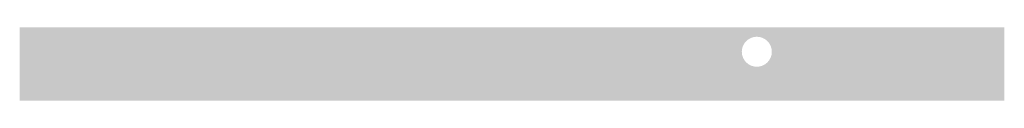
# Model space of a CAD drawing. Header units: inches. Extents: x -380 to 3591, y -84 to 243.
# Tile 1 of 56: x -380 to -76, y -53 to -31. Entities that reach past the tile are written whole.
import ezdxf

# ---------------------------------------------------------------- set-up
doc = ezdxf.new("R2010")
doc.units = ezdxf.units.IN
doc.header["$MEASUREMENT"] = 0
doc.layers.add('S-ANNO-DIMS', color=1, linetype='Continuous')
pattern_1 = [(228.012788, (0.72, 1), (-8, -9), [0.134536, -13.319088]), (184.969741, (0.63, 0.9), (12, 1), [0.230868, -22.8559248]), (132.510447, (0.4, 0.88), (10, -11), [0.162788, -16.1160326]), (267.273689, (0.01, 0.63), (1, 20), [0.210238, -20.813558]), (292.833654, (0, 0.42), (-5, 12), [0.206155, -20.4093731]), (357.273689, (0.08, 0.23), (-20, 1), [0.210238, -20.813558]), (37.69424, (0.29, 0.22), (-13, -10), [0.278029, -27.5248485]), (72.255328, (0.51, 0.39), (7, 22), [0.262488, -25.9863215]), (121.429566, (0.59, 0.64), (-8, 13), [0.21095, -20.884073]), (175.236358, (0.48, 0.82), (11, -1), [0.240832, -11.8007626]), (222.397438, (0.24, 0.84), (-12, -11), [0.311448, -30.833375]), (138.814075, (1, 0.62), (-7, 6), [0.106301, -10.5238448]), (171.469234, (0.92, 0.69), (13, -2), [0.202237, -20.0215114]), (225, (0.72, 0.72), (-1e-16, -1), [0.141421, -1.2727926]), (203.19859, (0.65, 0.84), (5, 2), [0.076158, -7.539615]), (291.80141, (0.58, 0.81), (-1, 3), [0.107703, -5.2774618]), (30.963757, (0.62, 0.71), (3, 2), [0.174929, -5.656023]), (161.56505, (0.77, 0.8), (2, -1), [0.126491, -3.0357867]), (16.38954, (0, 0.81), (10, 3), [0.1772, -17.5428451]), (70.346176, (0.17, 0.86), (-4, -11), [0.148661, -14.7174077]), (293.19859, (0.77, 1), (-2, 5), [0.152315, -7.463458]), (343.61046, (0.83, 0.86), (-10, 3), [0.1772, -17.5428451]), (339.443955, (0, 0.19), (-5, 2), [0.17088, -8.3731237]), (294.77514, (0.16, 0.13), (-5, 11), [0.143178, -14.174643]), (66.80141, (0.78, 0), (2, 5), [0.152315, -7.463458]), (17.354025, (0.84, 0.14), (-13, -4), [0.167631, -16.5954236]), (69.443955, (0.29, 0), (-2, -5), [0.08544, -8.4585637]), (101.30993, (0.72, 0), (-1, 4), [0.05099, -5.0480295]), (165.96376, (0.71, 0.05), (3, -1), [0.206155, -3.9169506]), (186.009006, (0.51, 0.1), (10, 1), [0.19105, -18.9139232]), (303.69007, (0.62, 0.62), (-1, 2), [0.144222, -3.4613293]), (353.157227, (0.7, 0.5), (17, -2), [0.251794, -24.9275626]), (60.945396, (0.95, 0.47), (-4, -7), [0.102956, -10.1926741]), (90, (1, 0.56), (-1, 1), [0.06, -0.94]), (120.256437, (0.49, 0.13), (4, -7), [0.138924, -13.75352]), (48.012788, (0.42, 0.25), (8, 9), [0.269072, -13.184552]), (0, (0.6, 0.45), (1, 1), [0.26, -0.74]), (325.304846, (0.86, 0.45), (10, -7), [0.158114, -15.6532743]), (254.054604, (0.99, 0.36), (-1, -4), [0.145602, -7.134508]), (207.645975, (0.95, 0.22), (-19, -10), [0.237065, -23.4694742]), (175.426079, (0.74, 0.11), (-13, 1), [0.250799, -24.8290734])]

msp = doc.modelspace()

# ---------------------------------------------------------------- hatches: boundary and pattern name
at = {"layer": 'S-ANNO-DIMS'}
h = msp.add_hatch(dxfattribs=at)
h.set_pattern_fill('GRAVEL', color=256)
h.set_pattern_definition(pattern_1)
h.paths.add_polyline_path([(-379.6983, -45.3147), (-379.6983, -30.5199), (-76.4441, -30.5199), (-76.4441, -53.166), (-379.6983, -53.166)])
edge = h.paths.add_edge_path(flags=16)
edge.add_line((-154.6473, -30.7763), (-154.6473, -32.2762))
edge = h.paths.add_edge_path(flags=16)
edge.add_line((-150.6893, -32.2762), (-150.6893, -30.7763))
edge = h.paths.add_edge_path(flags=16)
edge.add_line((-150.9183, -32.2856), (-150.9183, -33.6295))
edge.add_line((-150.9183, -33.6295), (-150.9183, -33.7889))
edge = h.paths.add_edge_path(flags=16)
edge.add_ellipse((-152.6683, -32.2762), major_axis=(1.979, 0), ratio=0.0104161, start_angle=255, end_angle=270)
edge = h.paths.add_edge_path(flags=16)
edge.add_ellipse((-152.6683, -32.2762), major_axis=(-1.979, 0), ratio=0.0104161, start_angle=60, end_angle=75)
edge = h.paths.add_edge_path(flags=16)
edge.add_ellipse((-152.6683, -32.2762), major_axis=(-1.979, 0), ratio=0.0104161, start_angle=0, end_angle=60)
edge = h.paths.add_edge_path(flags=16)
edge.add_ellipse((-152.6683, -32.2762), major_axis=(-1.979, 0), ratio=0.0104161, start_angle=120, end_angle=180)
edge = h.paths.add_edge_path(flags=16)
edge.add_ellipse((-152.6683, -32.2762), major_axis=(1.979, 0), ratio=0.0104161, start_angle=-75, end_angle=-60)
edge = h.paths.add_edge_path(flags=16)
edge.add_ellipse((-152.6683, -32.2762), major_axis=(1.979, 0), ratio=0.0104161, start_angle=270, end_angle=285)
edge = h.paths.add_edge_path(flags=16)
edge.add_ellipse((-152.6683, -30.7763), major_axis=(1.979, 0), ratio=0.0104161, start_angle=270, end_angle=285)
edge = h.paths.add_edge_path(flags=16)
edge.add_ellipse((-152.6683, -30.7763), major_axis=(-1.979, 0), ratio=0.0104161, start_angle=105, end_angle=120)
edge = h.paths.add_edge_path(flags=16)
edge.add_ellipse((-152.6683, -30.7763), major_axis=(-1.979, 0), ratio=0.0104161, start_angle=120, end_angle=150)
edge = h.paths.add_edge_path(flags=16)
edge.add_ellipse((-152.6683, -30.7763), major_axis=(-1.979, 0), ratio=0.0104161, start_angle=150.000004, end_angle=165)
edge = h.paths.add_edge_path(flags=16)
edge.add_ellipse((-152.6683, -30.7763), major_axis=(-1.979, 0), ratio=0.0104161, start_angle=165.000013, end_angle=189.789716)
edge = h.paths.add_edge_path(flags=16)
edge.add_ellipse((-152.6683, -30.7763), major_axis=(-1.979, 0), ratio=0.0104161, start_angle=-9.789716, end_angle=14.999987)
edge = h.paths.add_edge_path(flags=16)
edge.add_ellipse((-152.6683, -30.7763), major_axis=(-1.979, 0), ratio=0.0104161, start_angle=15, end_angle=29.999996)
edge = h.paths.add_edge_path(flags=16)
edge.add_ellipse((-152.6683, -30.7763), major_axis=(1.979, 0), ratio=0.0104161, start_angle=210, end_angle=240)
edge = h.paths.add_edge_path(flags=16)
edge.add_ellipse((-152.6683, -30.7763), major_axis=(-1.979, 0), ratio=0.0104161, start_angle=60, end_angle=75)
edge = h.paths.add_edge_path(flags=16)
edge.add_ellipse((-152.6683, -30.7763), major_axis=(1.979, 0), ratio=0.0104161, start_angle=255, end_angle=270)
edge = h.paths.add_edge_path(flags=16)
edge.add_line((-154.4183, -33.7889), (-154.4183, -33.0742))
edge.add_line((-154.4183, -33.0742), (-154.4183, -32.2856))
edge = h.paths.add_edge_path(flags=16)
edge.add_arc((-152.6683, -38.07), 4.625, 0, 360)
h = msp.add_hatch(dxfattribs=at)
h.set_pattern_fill('GRAVEL', color=256)
h.set_pattern_definition(pattern_1)
edge = h.paths.add_edge_path(flags=16)
edge.add_line((-154.6473, -30.7763), (-154.6473, -32.2762))
edge = h.paths.add_edge_path(flags=16)
edge.add_line((-150.6893, -32.2762), (-150.6893, -30.7763))
edge = h.paths.add_edge_path(flags=16)
edge.add_line((-150.9183, -32.2856), (-150.9183, -33.6295))
edge.add_line((-150.9183, -33.6295), (-150.9183, -33.7889))
edge = h.paths.add_edge_path(flags=16)
edge.add_ellipse((-152.6683, -32.2762), major_axis=(1.979, 0), ratio=0.0104161, start_angle=255, end_angle=270)
edge = h.paths.add_edge_path(flags=16)
edge.add_ellipse((-152.6683, -32.2762), major_axis=(-1.979, 0), ratio=0.0104161, start_angle=60, end_angle=75)
edge = h.paths.add_edge_path(flags=16)
edge.add_ellipse((-152.6683, -32.2762), major_axis=(-1.979, 0), ratio=0.0104161, start_angle=0, end_angle=60)
edge = h.paths.add_edge_path(flags=16)
edge.add_ellipse((-152.6683, -32.2762), major_axis=(-1.979, 0), ratio=0.0104161, start_angle=120, end_angle=180)
edge = h.paths.add_edge_path(flags=16)
edge.add_ellipse((-152.6683, -32.2762), major_axis=(1.979, 0), ratio=0.0104161, start_angle=-75, end_angle=-60)
edge = h.paths.add_edge_path(flags=16)
edge.add_ellipse((-152.6683, -32.2762), major_axis=(1.979, 0), ratio=0.0104161, start_angle=270, end_angle=285)
edge = h.paths.add_edge_path(flags=17)
edge.add_ellipse((-152.6683, -30.7763), major_axis=(1.979, 0), ratio=0.0104161, start_angle=270, end_angle=285)
edge = h.paths.add_edge_path(flags=17)
edge.add_ellipse((-152.6683, -30.7763), major_axis=(-1.979, 0), ratio=0.0104161, start_angle=105, end_angle=120)
edge = h.paths.add_edge_path(flags=17)
edge.add_ellipse((-152.6683, -30.7763), major_axis=(-1.979, 0), ratio=0.0104161, start_angle=120, end_angle=150)
edge = h.paths.add_edge_path(flags=17)
edge.add_ellipse((-152.6683, -30.7763), major_axis=(-1.979, 0), ratio=0.0104161, start_angle=150.000004, end_angle=165)
edge = h.paths.add_edge_path(flags=16)
edge.add_ellipse((-152.6683, -30.7763), major_axis=(-1.979, 0), ratio=0.0104161, start_angle=165.000013, end_angle=189.789716)
edge = h.paths.add_edge_path(flags=16)
edge.add_ellipse((-152.6683, -30.7763), major_axis=(-1.979, 0), ratio=0.0104161, start_angle=-9.789716, end_angle=14.999987)
edge = h.paths.add_edge_path(flags=16)
edge.add_ellipse((-152.6683, -30.7763), major_axis=(-1.979, 0), ratio=0.0104161, start_angle=15, end_angle=29.999996)
edge = h.paths.add_edge_path(flags=17)
edge.add_ellipse((-152.6683, -30.7763), major_axis=(1.979, 0), ratio=0.0104161, start_angle=210, end_angle=240)
edge = h.paths.add_edge_path(flags=17)
edge.add_ellipse((-152.6683, -30.7763), major_axis=(-1.979, 0), ratio=0.0104161, start_angle=60, end_angle=75)
edge = h.paths.add_edge_path(flags=17)
edge.add_ellipse((-152.6683, -30.7763), major_axis=(1.979, 0), ratio=0.0104161, start_angle=255, end_angle=270)
edge = h.paths.add_edge_path(flags=16)
edge.add_line((-154.4183, -33.7889), (-154.4183, -33.0742))
edge.add_line((-154.4183, -33.0742), (-154.4183, -32.2856))
edge = h.paths.add_edge_path(flags=16)
edge.add_arc((-152.6683, -38.07), 4.625, 0, 360)
edge = h.paths.add_edge_path()
edge.add_line((-150.9183, -32.2856), (-150.9183, -30.5199))
edge.add_line((-150.9183, -30.5199), (-76.4441, -30.5199))
edge.add_line((-76.4441, -30.5199), (-76.4441, -53.166))
edge.add_line((-76.4441, -53.166), (-379.6983, -53.166))
edge.add_line((-379.6983, -53.166), (-379.6983, -45.3147))
edge.add_line((-379.6983, -45.3147), (-379.6983, -30.5199))
edge.add_line((-379.6983, -30.5199), (-154.4183, -30.5199))
edge.add_line((-154.4183, -30.5199), (-154.4183, -32.2856))
h = msp.add_hatch(dxfattribs=at)
h.set_pattern_fill('GRAVEL', color=256)
h.set_pattern_definition(pattern_1)
edge = h.paths.add_edge_path()
edge.add_line((-150.913, -30.7858), (-150.9183, -30.5199))
edge.add_line((-150.9183, -30.5199), (-76.4441, -30.5199))
edge.add_line((-76.4441, -30.5199), (-76.4441, -53.166))
edge.add_line((-76.4441, -53.166), (-379.6983, -53.166))
edge.add_line((-379.6983, -53.166), (-379.6983, -45.3147))
edge.add_line((-379.6983, -45.3147), (-379.6983, -30.5199))
edge.add_line((-379.6983, -30.5199), (-154.4183, -30.5199))
edge.add_line((-154.4183, -30.5199), (-154.4183, -30.7865))
edge.add_line((-154.4183, -30.7865), (-154.6473, -30.7865))
edge.add_line((-154.4183, -32.2856), (-154.4183, -33.7765))
edge.add_line((-154.6473, -30.7865), (-154.6473, -32.2889))
edge.add_line((-154.6473, -32.2889), (-154.4183, -32.2889))
edge.add_line((-150.9183, -32.2856), (-150.9183, -33.7765))
edge.add_line((-150.6893, -30.7865), (-150.6893, -32.2889))
edge.add_line((-150.6893, -32.2889), (-150.9183, -32.2889))
edge.add_line((-150.9183, -30.7865), (-150.6893, -30.7865))
edge.add_arc((-152.6683, -38.07), 4.6365, 112.175268, 427.824732)

doc.saveas('drawing.dxf')
